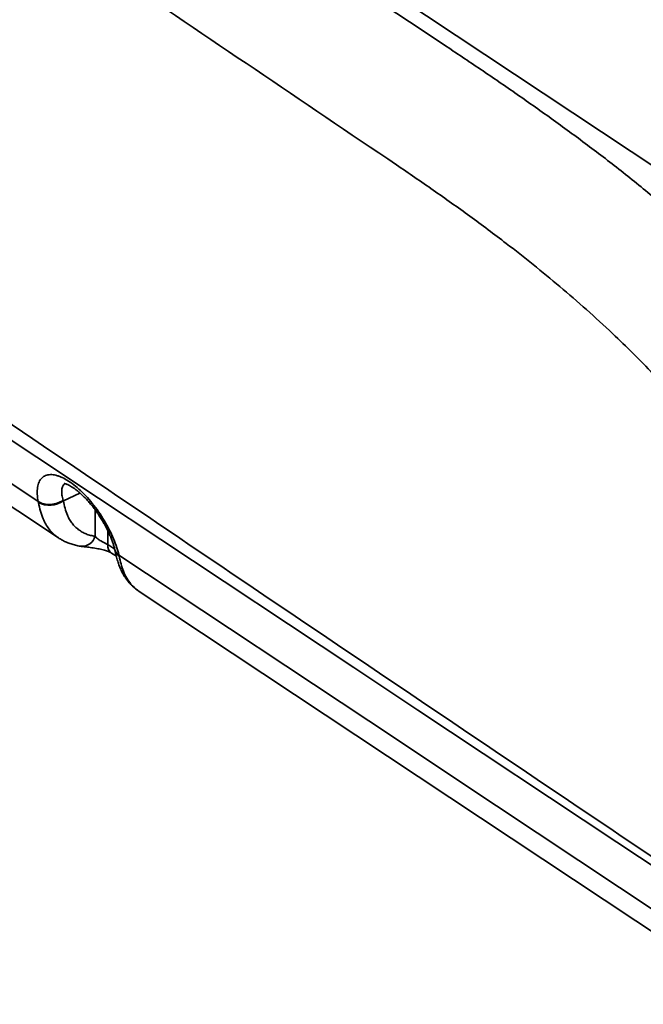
# Model space of a CAD drawing. Header units: millimetres. Extents: x 6316 to 18291, y -19059 to -9021.
# Tile 125 of 146: x 18136 to 18146, y -18635 to -18619. Entities that reach past the tile are written whole.
import ezdxf

# ---------------------------------------------------------------- set-up
doc = ezdxf.new("R2010")
doc.units = ezdxf.units.MM
doc.header["$LTSCALE"] = 10
doc.layers.add('1轮廓实线层', color=7, linetype='Continuous', lineweight=18)

msp = doc.modelspace()

# ---------------------------------------------------------------- linework, layer by layer
at = {"layer": '1轮廓实线层', "color": 7, "linetype": 'Continuous', "lineweight": 35}
for p, q in [((18146.157, -18621.743), (18137.431, -18615.953)), ((18142.128, -18619.353), (18142.688, -18619.725)), ((18136.828, -18626.936), (18136.561, -18627.062)), ((18136.557, -18627.051), (18136.561, -18627.062)), ((18137.072, -18627.631), (18137.071, -18627.205)), ((18137.275, -18627.539), (18137.275, -18627.766)), ((18137.275, -18627.766), (18137.388, -18627.84)), ((18137.336, -18627.901), (18137.414, -18627.953)), ((18137.455, -18627.935), (18141.919, -18630.898)), ((18137.779, -18628.517), (18137.782, -18628.519)), ((18137.782, -18628.52), (18146.508, -18634.31)), ((18141.919, -18630.898), (18142.858, -18631.521)), ((18142.858, -18631.521), (18146.181, -18633.726))]:
    msp.add_line(p, q, dxfattribs=at)
at = {"layer": '1轮廓实线层', "color": 7, "linetype": 'Continuous', "lineweight": 35, "flags": 128}
for points in [[(18142.128, -18619.353), (18140.908, -18618.544), (18139.707, -18617.746), (18138.524, -18616.961), (18137.357, -18616.187)], [(18127.43, -18621.282), (18134.985, -18626.296), (18136.156, -18627.073)], [(18127.757, -18621.867), (18127.908, -18621.967), (18136.483, -18627.657)], [(18135.154, -18625.709), (18136.133, -18626.359), (18137.125, -18627.017), (18138.131, -18627.684), (18139.15, -18628.361), (18140.183, -18629.046), (18141.232, -18629.742), (18142.267, -18630.429), (18143.317, -18631.126), (18144.383, -18631.833), (18145.464, -18632.551), (18146.56, -18633.278), (18147.674, -18634.017), (18148.804, -18634.767), (18149.399, -18635.162)]]:
    msp.add_lwpolyline(points, dxfattribs=at)
at = {"layer": '1轮廓实线层', "color": 7, "linetype": 'Continuous', "lineweight": 35}
for centre, radius, start, end in [((18136.337, -18626.752), 0.382, 242.2046, 305.7399), ((18136.857, -18627.569), 0.224, 267.7771, 343.9981), ((18137.431, -18627.778), 0.156, 175.7122, 232.6918), ((18137.534, -18627.828), 0.145, 193.5568, 238.8909)]:
    msp.add_arc(centre, radius, start, end, dxfattribs=at)
for points, knots in [([(18141.922, -18621.656), (18138.885, -18619.604), (18132.811, -18615.501), (18125.306, -18610.372), (18119.37, -18606.294), (18114.981, -18603.279), (18110.585, -18600.27), (18107.62, -18598.286), (18106.137, -18597.294)], [0, 0, 0, 0, 0.253594, 0.507199, 0.630403, 0.753608, 0.876808, 1, 1, 1, 1]), ([(18106.153, -18605.711), (18107.919, -18606.897), (18111.451, -18609.27), (18116.684, -18612.849), (18121.914, -18616.428), (18128.981, -18621.256), (18137.918, -18627.324), (18145.142, -18632.189), (18148.754, -18634.622)], [0, 0, 0, 0, 0.12348, 0.24697, 0.370463, 0.493953, 0.746981, 1, 1, 1, 1]), ([(18146.177, -18622.274), (18145.987, -18622.117), (18145.607, -18621.803), (18145.03, -18621.36), (18144.449, -18620.933), (18143.864, -18620.52), (18143.277, -18620.117), (18142.884, -18619.856), (18142.688, -18619.725)], [0, 0, 0, 0, 0.166338, 0.332715, 0.499075, 0.666042, 0.833022, 1, 1, 1, 1]), ([(18147.873, -18627.248), (18147.778, -18627.113), (18147.588, -18626.844), (18147.295, -18626.456), (18146.996, -18626.08), (18146.689, -18625.715), (18146.375, -18625.361), (18146.054, -18625.018), (18145.729, -18624.687), (18145.371, -18624.341), (18144.978, -18623.981), (18144.551, -18623.611), (18144.121, -18623.257), (18143.638, -18622.878), (18143.102, -18622.478), (18142.513, -18622.059), (18142.119, -18621.79), (18141.922, -18621.656)], [0, 0, 0, 0, 0.053823, 0.107692, 0.161566, 0.215398, 0.270474, 0.325581, 0.380695, 0.435781, 0.505969, 0.576188, 0.64642, 0.716625, 0.811073, 0.905539, 1, 1, 1, 1]), ([(18136.156, -18627.073), (18136.149, -18627.032), (18136.139, -18626.97), (18136.139, -18626.896), (18136.146, -18626.828), (18136.162, -18626.77), (18136.188, -18626.723), (18136.221, -18626.684), (18136.262, -18626.657), (18136.311, -18626.643), (18136.364, -18626.637), (18136.424, -18626.644), (18136.489, -18626.664), (18136.556, -18626.691), (18136.645, -18626.741), (18136.755, -18626.821), (18136.866, -18626.921), (18136.975, -18627.037), (18137.079, -18627.167), (18137.176, -18627.306), (18137.263, -18627.452), (18137.338, -18627.599), (18137.4, -18627.746), (18137.436, -18627.857), (18137.451, -18627.918), (18137.455, -18627.935)], [0, 0, 0, 0, 0.055154, 0.083537, 0.111919, 0.166984, 0.195353, 0.223721, 0.277961, 0.305924, 0.333887, 0.387039, 0.414442, 0.441844, 0.494253, 0.548221, 0.600412, 0.654126, 0.706638, 0.760648, 0.813927, 0.868694, 0.922987, 0.978784, 1, 1, 1, 1]), ([(18136.589, -18626.785), (18136.583, -18626.788), (18136.563, -18626.799), (18136.544, -18626.837), (18136.532, -18626.894), (18136.535, -18626.966), (18136.55, -18627.022), (18136.557, -18627.051)], [0, 0, 0, 0, 0.096862, 0.318853, 0.547407, 0.770583, 1, 1, 1, 1]), ([(18136.574, -18626.782), (18136.574, -18626.782), (18136.574, -18626.782), (18136.579, -18626.783), (18136.591, -18626.785), (18136.609, -18626.791), (18136.633, -18626.8), (18136.661, -18626.814), (18136.694, -18626.833), (18136.73, -18626.857), (18136.768, -18626.885), (18136.81, -18626.919), (18136.853, -18626.957), (18136.898, -18627.001), (18136.943, -18627.048), (18136.988, -18627.1), (18137.033, -18627.154), (18137.077, -18627.212), (18137.119, -18627.272), (18137.16, -18627.334), (18137.199, -18627.397), (18137.235, -18627.46), (18137.268, -18627.523), (18137.298, -18627.586), (18137.324, -18627.647), (18137.347, -18627.706), (18137.366, -18627.762), (18137.381, -18627.81), (18137.387, -18627.837), (18137.39, -18627.849)], [0, 0, 0, 0, 0.016346, 0.046745, 0.078462, 0.110862, 0.14427, 0.178765, 0.214263, 0.250589, 0.287159, 0.324241, 0.36243, 0.401479, 0.441138, 0.481171, 0.521174, 0.561419, 0.602176, 0.64328, 0.684538, 0.725696, 0.766807, 0.808118, 0.849495, 0.890565, 0.93102, 0.970603, 1, 1, 1, 1]), ([(18136.159, -18627.09), (18136.158, -18627.085), (18136.157, -18627.079), (18136.156, -18627.073), (18136.156, -18627.073)], [0, 0, 0, 0, 0.999631, 1, 1, 1, 1]), ([(18136.483, -18627.656), (18136.474, -18627.651), (18136.44, -18627.63), (18136.388, -18627.583), (18136.329, -18627.517), (18136.277, -18627.44), (18136.229, -18627.344), (18136.19, -18627.227), (18136.17, -18627.136), (18136.159, -18627.09)], [0, 0, 0, 0, 0.0529662, 0.1918784, 0.3318861, 0.475511, 0.6204255, 0.8094838, 1, 1, 1, 1]), ([(18136.561, -18627.062), (18136.569, -18627.102), (18136.587, -18627.182), (18136.62, -18627.282), (18136.659, -18627.362), (18136.7, -18627.424), (18136.749, -18627.479), (18136.804, -18627.526), (18136.864, -18627.564), (18136.928, -18627.595), (18136.997, -18627.618), (18137.047, -18627.626), (18137.072, -18627.631)], [0, 0, 0, 0, 0.132972, 0.266577, 0.356884, 0.447181, 0.540624, 0.634078, 0.724303, 0.814534, 0.907267, 1, 1, 1, 1]), ([(18136.483, -18627.657), (18136.499, -18627.667), (18136.535, -18627.691), (18136.596, -18627.722), (18136.666, -18627.75), (18136.738, -18627.772), (18136.8, -18627.786), (18136.837, -18627.791), (18136.848, -18627.792)], [0, 0, 0, 0, 0.143609, 0.332128, 0.523738, 0.717072, 0.915325, 1, 1, 1, 1]), ([(18137.072, -18627.631), (18137.078, -18627.638), (18137.09, -18627.652), (18137.111, -18627.673), (18137.135, -18627.691), (18137.159, -18627.705), (18137.181, -18627.717), (18137.198, -18627.725), (18137.214, -18627.733), (18137.232, -18627.742), (18137.25, -18627.751), (18137.264, -18627.759), (18137.272, -18627.764), (18137.275, -18627.766)], [0, 0, 0, 0, 0.144479, 0.291023, 0.409782, 0.532378, 0.607891, 0.685421, 0.71949, 0.801813, 0.887239, 0.943169, 1, 1, 1, 1]), ([(18136.848, -18627.793), (18136.85, -18627.793), (18136.865, -18627.795), (18136.898, -18627.799), (18136.944, -18627.805), (18136.993, -18627.811), (18137.041, -18627.818), (18137.09, -18627.826), (18137.137, -18627.835), (18137.18, -18627.844), (18137.22, -18627.854), (18137.255, -18627.865), (18137.285, -18627.875), (18137.308, -18627.886), (18137.325, -18627.894), (18137.334, -18627.9), (18137.336, -18627.901), (18137.336, -18627.901)], [0, 0, 0, 0, 0.016355, 0.116345, 0.21885, 0.310313, 0.404216, 0.491374, 0.57063, 0.64484, 0.715362, 0.781229, 0.84151, 0.89704, 0.949143, 0.997049, 1, 1, 1, 1]), ([(18137.39, -18627.848), (18137.393, -18627.859), (18137.4, -18627.881), (18137.422, -18627.91), (18137.444, -18627.927), (18137.455, -18627.935)], [0, 0, 0, 0, 0.305653, 0.652827, 1, 1, 1, 1]), ([(18137.39, -18627.849), (18137.391, -18627.852), (18137.392, -18627.857), (18137.393, -18627.861), (18137.393, -18627.862)], [0, 0, 0, 0, 0.703524, 1, 1, 1, 1]), ([(18137.393, -18627.862), (18137.394, -18627.868), (18137.402, -18627.902), (18137.416, -18627.966), (18137.44, -18628.05), (18137.467, -18628.126), (18137.498, -18628.196), (18137.534, -18628.261), (18137.574, -18628.322), (18137.62, -18628.379), (18137.671, -18628.432), (18137.719, -18628.475), (18137.752, -18628.498), (18137.765, -18628.507)], [0, 0, 0, 0, 0.0220242, 0.1475349, 0.2578898, 0.3614289, 0.4600339, 0.5547308, 0.6465743, 0.7445681, 0.8405152, 0.937412, 1, 1, 1, 1]), ([(18137.455, -18627.935), (18137.455, -18627.935), (18137.457, -18627.941), (18137.458, -18627.947), (18137.459, -18627.953)], [0, 0, 0, 0, 0.000369, 1, 1, 1, 1]), ([(18137.459, -18627.953), (18137.468, -18627.994), (18137.487, -18628.078), (18137.525, -18628.197), (18137.578, -18628.307), (18137.639, -18628.395), (18137.707, -18628.463), (18137.752, -18628.502), (18137.78, -18628.518), (18137.782, -18628.519)], [0, 0, 0, 0, 0.174561, 0.349798, 0.529169, 0.711, 0.847834, 0.98468, 1, 1, 1, 1])]:
    msp.add_open_spline(points, degree=3, knots=knots, dxfattribs=at)
msp.add_open_spline([(18136.557, -18627.051), (18136.542, -18627.06), (18136.513, -18627.079), (18136.461, -18627.1), (18136.406, -18627.114), (18136.35, -18627.121), (18136.295, -18627.12), (18136.243, -18627.112), (18136.195, -18627.096), (18136.169, -18627.081), (18136.156, -18627.073)], degree=3, dxfattribs=at)

doc.saveas('drawing.dxf')
